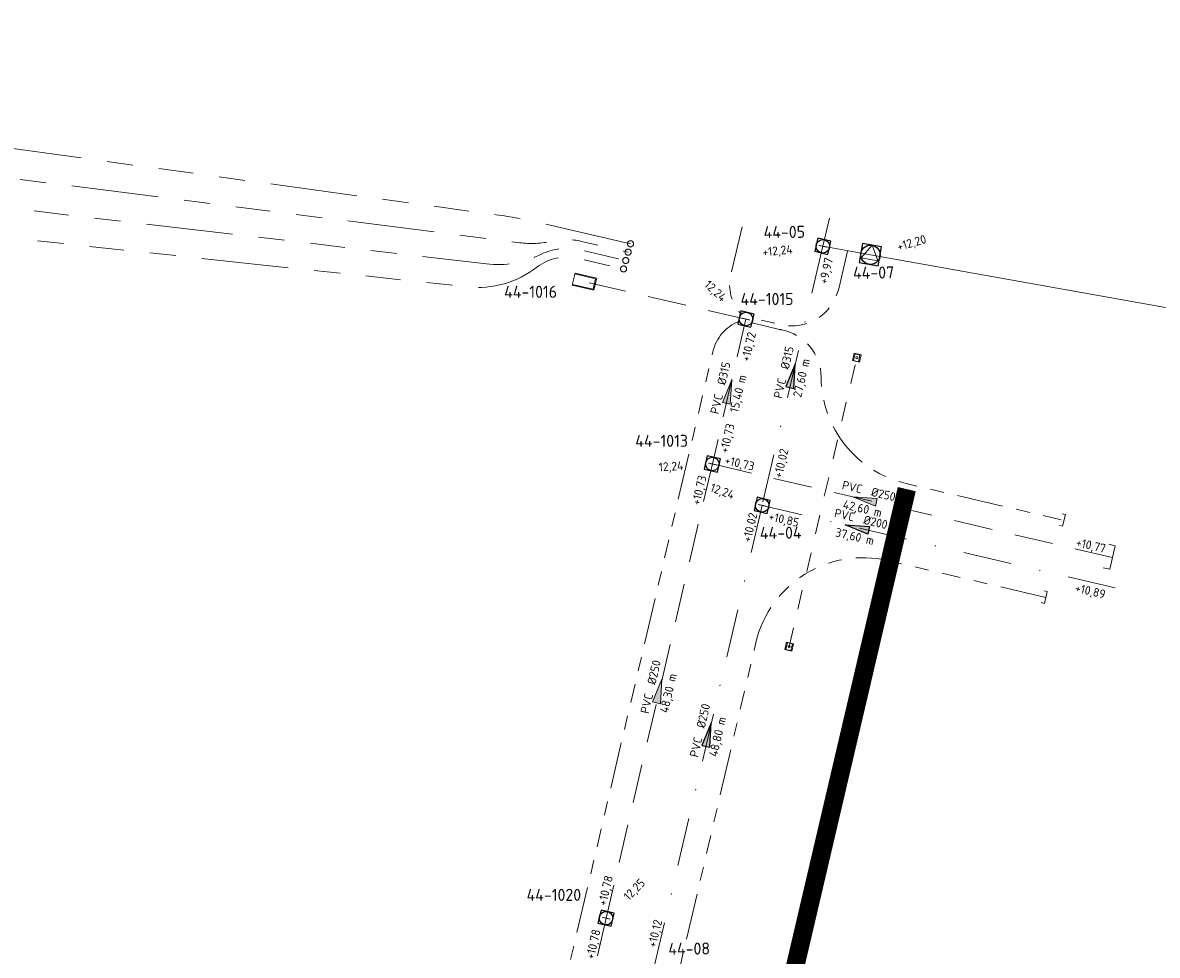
# Model space of a CAD drawing. Header units: metres. Extents: x 232906 to 233341, y 552983 to 553279.
# Tile 4 of 5: x 233018 to 233136, y 553183 to 553279. Entities that reach past the tile are written whole.
import ezdxf
from ezdxf.enums import TextEntityAlignment as Align
from ezdxf.lldxf.tags import DXFTag

# ---------------------------------------------------------------- set-up
doc = ezdxf.new("R2010")
doc.units = ezdxf.units.M
for name, pattern in [('NLCS-HIDDEN', [4, 2, -2]), ('RI-DRAINAGE', [19.200000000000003, 6, -1.8, 1.8, -1.8, 2.4, -1.8, 1.8, -1.8]), ('RI-HWA_PVC', [6.4, 4, -2.4]), ('RI-VWA_PVC', [11, 5, -3, 0, -3])]:
    doc.linetypes.add(name, pattern=pattern)
for name, color, linetype, lineweight in [('B-WE-KL-TRACE-A', 253, 'NLCS-HIDDEN', 35), ('B-WE-KL-TRACE-G', 251, 'Continuous', 18), ('B-WE-RI-DRAINAGE_DRAIN_PP_125-G', 94, 'RI-DRAINAGE', 9), ('B-WE-WH-DUIKER_PVC-GN', 150, 'NLCS-HIDDEN', 9), ('N-WE-RI-DRAINAGE_DRAIN_PP_125-G', 96, 'RI-DRAINAGE', 9)]:
    doc.layers.add(name, color=color, linetype=linetype, lineweight=lineweight)
for name, color, linetype, lineweight, true_color in [('B-WE-RI-DRAINAGE_DRAIN_PP_80-G', 3, 'RI-DRAINAGE', 9, 0x00ff00), ('B-WE-RI-DRAINAGE_HULPSTUK-G', 3, 'Continuous', 9, 0x00ff00), ('B-WE-RI-HWA_HULPSTUK-S', 7, 'Continuous', 9, 0x50b9f7), ('B-WE-RI-HWA_PUTDEKSELHOOGTE-S', 7, 'Continuous', 9, 0x50b9f7), ('B-WE-RI-HWA_PUTNUMMER-S', 7, 'Continuous', 9, 0x50b9f7), ('B-WE-RI-HWA_STROOMRICHTING-S', 7, 'Continuous', 9, 0x50b9f7), ('B-WE-RI-HWA_TRANSPORTLEIDING_PVC_250-G', 7, 'RI-HWA_PVC', 18, 0x50b9f7), ('B-WE-RI-HWA_TRANSPORTLEIDING_PVC_400-G', 7, 'RI-HWA_PVC', 9, 0x50b9f7), ('B-WE-RI-HWA_UITSTROOMBAK-S', 7, 'Continuous', 9, 0x50b9f7), ('B-WE-RI-PERSLEIDING_90-G', 6, 'RI-PERS', 9, 0xff00ff), ('B-WE-RI-VWA_PUTDEKSELHOOGTE-S', 7, 'Continuous', 9, 0xff794d), ('B-WE-RI-VWA_PUTNUMMER-S', 7, 'Continuous', 9, 0xff794d), ('B-WE-RI-VWA_RIOOLPUT_INSPECTIEPUT-S', 7, 'Continuous', 9, 0xff794d), ('B-WE-RI-VWA_RIOOLPUT_POMPPUT-S', 7, 'Continuous', 9, 0xff794d), ('B-WE-RI-VWA_TRANSPORTLEIDING_315-G', 7, 'RI-VWA_PVC', 9, 0xff794d), ('B-WE-RI-VWA_TRANSPORTLEIDING_400-G', 7, 'RI-VWA_PVC', 9, 0xff794d), ('N-WE-RI-HWA_RIOOLPUT_INSPECTIEPU-S', 7, 'Continuous', 9, 0x50b9f7), ('N-WE-RI-HWA_UITSTROOMBAK-S', 7, 'Continuous', 9, 0x50b9f7), ('N-WE-RI-VWA_STROOMRICHTING-S', 7, 'Continuous', 25, 0xff794d)]:
    doc.layers.add(name, color=color, linetype=linetype, lineweight=lineweight, true_color=true_color)
doc.styles.add('NLCS-ISO', font='NLCS-ISO.ttf')
doc.styles.get("Standard").update_dxf_attribs({"font": 'arial.ttf'})
tags = doc.linetypes.add('RI-PERS', pattern='A,7,-2,["P",Standard,S=1.8,R=0,X=-0.5,Y=-0.9],-2,7,-2,[102,NLCS.SHX,S=1,R=180,X=0,Y=0],-2', length=22).pattern_tags.tags
tags[6] = DXFTag(74, 10)

# ---------------------------------------------------------------- blocks, each defined once
blk = doc.blocks.new('SRI-PUTNUMMER-SO')
at = {"ltscale": 0.1, "style": 'NLCS-ISO'}
blk.add_attdef('PUTNR', text='', height=1.75, dxfattribs=at).set_placement((-0.002033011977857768, 3.516275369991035), align=Align.MIDDLE_CENTER)
blk = doc.blocks.new('SRI-UITSTROOMBAK-SO')
at = {"color": 7}
for p, q in [((-3.249999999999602, -2.273736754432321e-13), (-3.249999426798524, 11.55924730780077)), ((-3.249999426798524, 11.55924730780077), (3.249999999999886, 11.55924730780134)), ((-2.749999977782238, 0.5000000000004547), (-2.749999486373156, 11.55924730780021)), ((2.750000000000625, 0.5000000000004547), (2.750000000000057, 11.55924730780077)), ((3.250000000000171, 3.410605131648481e-13), (3.250000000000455, 11.55924730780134)), ((-3.250000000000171, -2.273736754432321e-13), (3.250000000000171, 3.410605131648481e-13)), ((-2.749999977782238, 0.5000000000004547), (2.750000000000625, 0.5000000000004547))]:
    blk.add_line(p, q, dxfattribs=at)
at = {"flags": 128}
blk.add_lwpolyline([(-3.249999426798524, 11.55924730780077), (3.250000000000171, 11.55924730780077), (3.250000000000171, 3.410605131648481e-13), (-3.249999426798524, 3.410605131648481e-13)], close=True, dxfattribs=at)
blk = doc.blocks.new('B-SRI-PUT_POMPPUT-SO')
at = {"lineweight": -3, "flags": 128}
blk.add_lwpolyline([(-1.999999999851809, -2.00000000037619), (2.000000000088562, -2.000000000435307), (2.000000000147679, 1.99999999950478), (-2.00000000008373, 1.999999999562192)], close=True, dxfattribs=at)
at = {"ltscale": 0.1, "flags": 128}
blk.add_lwpolyline([(-1.743037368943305, -0.9807245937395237), (3.183231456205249e-11, 1.999999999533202), (1.743037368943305, -0.9807245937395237)], close=True, dxfattribs=at)
at = {"lineweight": -3}
blk.add_circle((0, 0), 1.999999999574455, dxfattribs=at)
blk = doc.blocks.new('SRI-HULP_EINDKAP-SO')
for p, q in [((0, -6.25), (0, 6.25)), ((0, 6.25), (3.464025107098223, 6.25)), ((0, -6.25), (3.464025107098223, -6.25))]:
    blk.add_line(p, q)
blk = doc.blocks.new('SRI-PUTDEKSELHOOGTE-SO')
at = {"ltscale": 0.1, "style": 'NLCS-ISO'}
blk.add_attdef('PUTHGT', text='', height=1.8, rotation=30.00000000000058, dxfattribs=at).set_placement((5.01661480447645, 2.929534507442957), align=Align.MIDDLE_LEFT)
blk = doc.blocks.new('*U7')
at = {"ltscale": 0.1}
blk.add_hatch(color=256, dxfattribs=at).paths.add_polyline_path([(2.500000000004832, 3.0616169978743e-16), (-2.500000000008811, 0.8333333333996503), (-2.500000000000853, -0.8333333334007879)])
at = {"ltscale": 0.1, "flags": 128}
blk.add_lwpolyline([(2.500000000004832, 3.0616169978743e-16), (-2.500000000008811, 0.8333333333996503), (-2.500000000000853, -0.8333333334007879)], close=True, dxfattribs=at)
at = {"ltscale": 0.1, "style": 'NLCS-ISO'}
for tag, p in [('BOBL', (-39.63349104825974, 1.13686837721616e-13)), ('MAT', (-1, 0.5000000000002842))]:
    blk.add_attdef(tag, text='', height=1.8, dxfattribs=at).set_placement(p, align=Align.BOTTOM_RIGHT)
for tag, p in [('DIA', (1, 0.5000000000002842)), ('BOBR', (39.29666758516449, 0))]:
    blk.add_attdef(tag, text='', height=1.8, dxfattribs=at).set_placement(p, align=Align.BOTTOM_LEFT)
blk.add_attdef('JVA', text='', height=1.8, dxfattribs=at).set_placement((0, -0.9999999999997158), align=Align.TOP_CENTER)
blk = doc.blocks.new('*U10')
at = {"ltscale": 0.1}
blk.add_hatch(color=256, dxfattribs=at).paths.add_polyline_path([(2.500000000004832, 3.0616169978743e-16), (-2.500000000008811, 0.8333333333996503), (-2.500000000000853, -0.8333333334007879)])
at = {"ltscale": 0.1, "flags": 128}
blk.add_lwpolyline([(2.500000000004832, 3.0616169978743e-16), (-2.500000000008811, 0.8333333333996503), (-2.500000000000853, -0.8333333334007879)], close=True, dxfattribs=at)
at = {"ltscale": 0.1, "style": 'NLCS-ISO'}
for tag, p in [('BOBL', (-37.8889333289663, 1.13686837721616e-13)), ('MAT', (-1, 0.5000000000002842))]:
    blk.add_attdef(tag, text='', height=1.8, dxfattribs=at).set_placement(p, align=Align.BOTTOM_RIGHT)
for tag, p in [('DIA', (1, 0.5000000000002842)), ('BOBR', (39.29666758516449, 0))]:
    blk.add_attdef(tag, text='', height=1.8, dxfattribs=at).set_placement(p, align=Align.BOTTOM_LEFT)
blk.add_attdef('JVA', text='', height=1.8, dxfattribs=at).set_placement((0, -0.9999999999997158), align=Align.TOP_CENTER)
blk = doc.blocks.new('*U8')
at = {"ltscale": 0.1}
blk.add_hatch(color=256, dxfattribs=at).paths.add_polyline_path([(2.500000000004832, 3.0616169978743e-16), (-2.500000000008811, 0.8333333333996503), (-2.500000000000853, -0.8333333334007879)])
at = {"ltscale": 0.1, "flags": 128}
blk.add_lwpolyline([(2.500000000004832, 3.0616169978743e-16), (-2.500000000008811, 0.8333333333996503), (-2.500000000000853, -0.8333333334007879)], close=True, dxfattribs=at)
at = {"ltscale": 0.1, "style": 'NLCS-ISO'}
for tag, p in [('MAT', (-1, 0.5000000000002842)), ('BOBL', (-6.433489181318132, -3.239999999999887))]:
    blk.add_attdef(tag, text='', height=1.8, dxfattribs=at).set_placement(p, align=Align.BOTTOM_RIGHT)
for tag, p in [('DIA', (1, 0.5000000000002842)), ('BOBR', (6.868221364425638, -3.24))]:
    blk.add_attdef(tag, text='', height=1.8, dxfattribs=at).set_placement(p, align=Align.BOTTOM_LEFT)
blk.add_attdef('JVA', text='', height=1.8, dxfattribs=at).set_placement((0, -0.9999999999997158), align=Align.TOP_CENTER)
blk = doc.blocks.new('*U12')
at = {"ltscale": 0.1}
blk.add_hatch(color=256, dxfattribs=at).paths.add_polyline_path([(-2.500000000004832, 3.0616169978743e-16), (2.500000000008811, 0.8333333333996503), (2.500000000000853, -0.8333333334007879)])
at = {"ltscale": 0.1, "flags": 128}
blk.add_lwpolyline([(-2.500000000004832, 3.0616169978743e-16), (2.500000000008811, 0.8333333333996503), (2.500000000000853, -0.8333333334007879)], close=True, dxfattribs=at)
at = {"ltscale": 0.1, "style": 'NLCS-ISO'}
for tag, p in [('BOBL', (-23.81828168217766, 1.13686837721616e-13)), ('MAT', (-1, 0.5000000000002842))]:
    blk.add_attdef(tag, text='', height=1.8, dxfattribs=at).set_placement(p, align=Align.BOTTOM_RIGHT)
for tag, p in [('DIA', (1, 0.5000000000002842)), ('BOBR', (44.69941675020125, -2.220446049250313e-16))]:
    blk.add_attdef(tag, text='', height=1.8, dxfattribs=at).set_placement(p, align=Align.BOTTOM_LEFT)
blk.add_attdef('JVA', text='', height=1.8, dxfattribs=at).set_placement((0, -0.9999999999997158), align=Align.TOP_CENTER)
blk = doc.blocks.new('Eidbuis Taludbescherming')
for points in [[(-0.1900000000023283, -0.3800000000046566), (0.1900000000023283, -0.3800000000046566), (0.1900000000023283, 0), (-0.1900000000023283, 0)], [(-0.1300000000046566, -0.3599999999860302), (0.1300000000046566, -0.3599999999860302), (0.1300000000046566, 0), (-0.1300000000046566, 0)]]:
    blk.add_lwpolyline(points, close=True)
blk.add_circle((0, -0.190000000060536), 0.055)
blk = doc.blocks.new('Drainagedoorspuitput')
blk.add_circle((0, 0), 0.315)
blk = doc.blocks.new('SRI-PUT_INSPECTIE-SO')
at = {"lineweight": -3, "flags": 128}
blk.add_lwpolyline([(-1.999999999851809, -2.000000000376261), (2.000000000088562, -2.000000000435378), (2.000000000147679, 1.999999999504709), (-2.00000000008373, 1.999999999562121)], close=True, dxfattribs=at)
at = {"lineweight": -3, "ltscale": 1.5}
blk.add_circle((0, -7.105427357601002e-14), 1.999999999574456, dxfattribs=at)
at = {"ltscale": 0.1, "style": 'NLCS-ISO'}
blk.add_text('I', height=2.5, dxfattribs=at).set_placement((-0.002795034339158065, -0.007140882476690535), align=Align.MIDDLE_CENTER)
blk = doc.blocks.new('*U26')
at = {"ltscale": 0.1}
blk.add_hatch(color=256, dxfattribs=at).paths.add_polyline_path([(2.500000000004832, 3.0616169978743e-16), (-2.500000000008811, 0.8333333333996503), (-2.500000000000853, -0.8333333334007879)])
at = {"ltscale": 0.1, "flags": 128}
blk.add_lwpolyline([(2.500000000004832, 3.0616169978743e-16), (-2.500000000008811, 0.8333333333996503), (-2.500000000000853, -0.8333333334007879)], close=True, dxfattribs=at)
at = {"ltscale": 0.1, "style": 'NLCS-ISO'}
for tag, p in [('BOBL', (-39.73190307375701, 1.13686837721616e-13)), ('MAT', (-1, 0.5000000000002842))]:
    blk.add_attdef(tag, text='', height=1.8, dxfattribs=at).set_placement(p, align=Align.BOTTOM_RIGHT)
for tag, p in [('DIA', (1, 0.5000000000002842)), ('BOBR', (40.67549238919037, 0))]:
    blk.add_attdef(tag, text='', height=1.8, dxfattribs=at).set_placement(p, align=Align.BOTTOM_LEFT)
blk.add_attdef('JVA', text='', height=1.8, dxfattribs=at).set_placement((0, -0.9999999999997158), align=Align.TOP_CENTER)
blk = doc.blocks.new('*U28')
at = {"ltscale": 0.1}
blk.add_hatch(color=256, dxfattribs=at).paths.add_polyline_path([(-2.500000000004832, 3.0616169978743e-16), (2.500000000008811, 0.8333333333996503), (2.500000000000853, -0.8333333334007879)])
at = {"ltscale": 0.1, "flags": 128}
blk.add_lwpolyline([(-2.500000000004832, 3.0616169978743e-16), (2.500000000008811, 0.8333333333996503), (2.500000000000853, -0.8333333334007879)], close=True, dxfattribs=at)
at = {"ltscale": 0.1, "style": 'NLCS-ISO'}
for tag, p in [('MAT', (-1, 0.5000000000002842)), ('BOBL', (-11.94047471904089, -3.239999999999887))]:
    blk.add_attdef(tag, text='', height=1.8, dxfattribs=at).set_placement(p, align=Align.BOTTOM_RIGHT)
for tag, p in [('DIA', (1, 0.5000000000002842)), ('BOBR', (46.88212579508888, -3.24))]:
    blk.add_attdef(tag, text='', height=1.8, dxfattribs=at).set_placement(p, align=Align.BOTTOM_LEFT)
blk.add_attdef('JVA', text='', height=1.8, dxfattribs=at).set_placement((0, -0.9999999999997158), align=Align.TOP_CENTER)
blk = doc.blocks.new('*U25')
at = {"ltscale": 0.1}
blk.add_hatch(color=256, dxfattribs=at).paths.add_polyline_path([(2.500000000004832, 3.0616169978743e-16), (-2.500000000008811, 0.8333333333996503), (-2.500000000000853, -0.8333333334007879)])
at = {"ltscale": 0.1, "flags": 128}
blk.add_lwpolyline([(2.500000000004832, 3.0616169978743e-16), (-2.500000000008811, 0.8333333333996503), (-2.500000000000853, -0.8333333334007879)], close=True, dxfattribs=at)
at = {"ltscale": 0.1, "style": 'NLCS-ISO'}
for tag, p in [('MAT', (-1, 0.5000000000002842)), ('BOBL', (-15.11330353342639, -3.239999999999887))]:
    blk.add_attdef(tag, text='', height=1.8, dxfattribs=at).set_placement(p, align=Align.BOTTOM_RIGHT)
for tag, p in [('DIA', (1, 0.5000000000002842)), ('BOBR', (20.02220277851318, -3.24))]:
    blk.add_attdef(tag, text='', height=1.8, dxfattribs=at).set_placement(p, align=Align.BOTTOM_LEFT)
blk.add_attdef('JVA', text='', height=1.8, dxfattribs=at).set_placement((0, -0.9999999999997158), align=Align.TOP_CENTER)

msp = doc.modelspace()

# ---------------------------------------------------------------- linework, layer by layer
at = {"layer": 'B-WE-KL-TRACE-A', "const_width": 1.8, "flags": 128}
msp.add_lwpolyline([(233109.7365843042, 553230.8689154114), (233090.7778569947, 553149.8154586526, 0.03277151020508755), (233084.7226413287, 553113.2825209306, 0.0243133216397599), (233084.0760233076, 553100.3911175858, 0.0323406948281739), (233085.0368552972, 553085.19846027, 0.007641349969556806), (233085.5503166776, 553081.6348641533, -0.1353346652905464), (233084.0827440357, 553068.426088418, 0.1999102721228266), (233084.3697631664, 553049.2054258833, 0.02834881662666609), (233090.8942787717, 553036.2402949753, 0.003818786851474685), (233091.8843994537, 553034.5525693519, 0.3860150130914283), (233108.7229665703, 553029.4207928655, -0.1049647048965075), (233215.7945143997, 553054.6943285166, -5.245949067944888e-05), (233262.4470090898, 553055.7456870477), (233284.5437391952, 553057.524609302)], format="xyb", dxfattribs=at)
at = {"layer": 'B-WE-KL-TRACE-G', "ltscale": 0.5, "flags": 128}
msp.add_lwpolyline([(233013.9397201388, 553129.7215326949, 0.289038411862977), (233024.9442834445, 553120.9019905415), (233045.7158905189, 553118.5472722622), (233046.8107394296, 553128.1953329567), (233045.8297492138, 553128.306654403), (233046.0327081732, 553130.0951754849), (233047.013698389, 553129.9838540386), (233049.0803254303, 553148.1954473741), (233020.6926524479, 553153.0386326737), (233020.9449204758, 553154.5172674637), (233049.2497233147, 553149.6882205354), (233051.0382443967, 553149.485261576), (233047.5044349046, 553118.3445186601), (233083.912108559, 553114.2172590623, -0.03202143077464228), (233089.9015106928, 553150.0204395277), (233108.8602091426, 553231.0737779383), (233110.6129306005, 553230.6639345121), (233091.6542032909, 553149.6104777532, 0.03277150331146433), (233085.6182581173, 553113.193804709, 0.02431332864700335), (233084.9760222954, 553100.3897677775, 0.03234068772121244), (233085.9295134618, 553085.3131834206, 0.007641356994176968)], format="xyb", dxfattribs=at)
at = {"layer": 'B-WE-RI-DRAINAGE_DRAIN_PP_125-G', "ltscale": 1.5, "flags": 128}
for points in [[(233081.1343713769, 553256.3269357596), (233071.7184079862, 553258.5067781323, 0.02284388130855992), (233067.2272839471, 553259.3324613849), (232922.5196578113, 553279.1552296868, 0.3793202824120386), (232913.6960982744, 553273.26054199), (232907.3985269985, 553249.2711560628, 0.1688048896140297), (232907.9083496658, 553242.7258596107, 0.008897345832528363), (232908.0093330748, 553242.3846225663, -0.1416718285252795), (232908.1429015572, 553236.8308567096), (232907.7961536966, 553235.5099874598)], [(232909.7385097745, 553234.9477347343), (232910.962911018, 553239.6118556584, 0.1051830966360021), (232911.1589463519, 553243.7685210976, -0.1051830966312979), (232911.3549816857, 553247.9251865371), (232916.072474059, 553265.8955659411, -0.381504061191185), (232929.3984877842, 553274.7248238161), (232956.3824855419, 553270.8184242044, 0.004403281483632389), (232958.1277477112, 553270.5814395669), (233069.6263145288, 553256.4401863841, 0.08613911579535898), (233073.0429308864, 553256.5964296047, -0.1117238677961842), (233076.0443185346, 553256.5815055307), (233080.886170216, 553255.4605927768)], [(232911.6729646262, 553234.4399115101), (232913.6734191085, 553242.0602579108, -0.05308607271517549), (232914.4248869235, 553244.0399040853, 0.0530860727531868), (232915.1763547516, 553246.0195502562), (232918.617837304, 553259.1292158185, -0.3815040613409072), (232935.2753544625, 553270.1657881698), (232955.1789173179, 553267.2844037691, 0.006788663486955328), (232957.8712778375, 553266.931887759), (233066.2224395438, 553254.2390111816, 0.1463432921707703), (233071.8668877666, 553255.2312328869, -0.1747803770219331), (233075.8413325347, 553255.7046950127), (233080.6379690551, 553254.5942497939)], [(232913.5995562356, 553233.9030271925), (232914.4625345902, 553237.1903771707, -0.1300584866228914), (232916.9839708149, 553241.641648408, 0.1300584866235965), (232919.5054070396, 553246.0929196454), (232921.2855853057, 553252.8741661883, -0.4675895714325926), (232948.3026537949, 553265.5703302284, 0.08239637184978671), (232955.8725322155, 553263.4667970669), (233064.2542200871, 553251.8669008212, 0.1939380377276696), (233071.4465724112, 553253.9078476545, -0.2254878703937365), (233075.6383465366, 553254.8278844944), (233080.3897678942, 553253.727906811)]]:
    msp.add_lwpolyline(points, format="xyb", dxfattribs=at)
at = {"layer": 'B-WE-RI-DRAINAGE_DRAIN_PP_80-G', "ltscale": 0.8, "flags": 128}
for points in [[(233092.6908532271, 553258.1009064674), (233091.5180291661, 553253.0867803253, 0.2449432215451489), (233092.5497241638, 553249.0573367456, 0.2449432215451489)], [(233103.6024780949, 553255.5756079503), (233102.6908290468, 553251.6780725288, -0.4142135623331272), (233096.6834557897, 553247.9482646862), (233093.8314270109, 553248.6153655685)], [(233067.7665310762, 553140.0727480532), (233067.1033471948, 553142.2022538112, -0.1270541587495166), (233066.8576147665, 553147.1976429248, -0.006542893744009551), (233068.5770840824, 553155.008307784), (233089.6604776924, 553245.1452674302, -0.2449999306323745), (233092.3732574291, 553248.2994298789)], [(233093.7175487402, 553248.1285065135), (233096.5695775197, 553247.4614056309, -0.01141674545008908), (233096.7906372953, 553247.4043458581, -0.3593630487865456), (233100.8751756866, 553242.5224554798, 0.3465245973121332), (233109.678493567, 553231.4986981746), (233126.0214581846, 553227.6760137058)], [(233124.1538545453, 553219.6915252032), (233107.8108899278, 553223.5142096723, 0.4142135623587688), (233094.1140866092, 553215.0102807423), (233079.4827269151, 553152.4574345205, 0.005551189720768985), (233078.064666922, 553146.0762198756, -0.3333421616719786), (233070.8453486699, 553139.7480803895), (233068.7059781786, 553139.5847574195)]]:
    msp.add_lwpolyline(points, format="xyb", dxfattribs=at)
at = {"layer": 'B-WE-RI-HWA_TRANSPORTLEIDING_PVC_250-G'}
msp.add_line((233131.0463871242, 553223.8304855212), (233089.6119643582, 553233.5221619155), dxfattribs=at)
at = {"layer": 'B-WE-RI-HWA_TRANSPORTLEIDING_PVC_400-G'}
msp.add_line((233093.0869889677, 553248.5327447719), (233076.8619548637, 553252.2889208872), dxfattribs=at)
at = {"layer": 'B-WE-RI-HWA_TRANSPORTLEIDING_PVC_400-G', "transparency": 33554687}
for p, q in [((233093.0869889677, 553248.5327447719), (233089.6119643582, 553233.5221619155)), ((233089.6119643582, 553233.5221619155), (233078.6096150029, 553186.48324383)), ((233078.6091588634, 553186.4823232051), (233067.986990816, 553139.3558819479))]:
    msp.add_line(p, q, dxfattribs=at)
at = {"layer": 'B-WE-RI-PERSLEIDING_90-G', "flags": 128}
msp.add_lwpolyline([(233105.9800269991, 553255.1903568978), (233340.4795299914, 553213.2942712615), (233341.0614419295, 553213.6982199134)], dxfattribs=at)
at = {"layer": 'B-WE-RI-VWA_TRANSPORTLEIDING_315-G'}
for p, q in [((233101.0482849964, 553256.0714704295), (233101.7355335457, 553258.9933591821)), ((233101.0482849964, 553256.0714704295), (233094.7710033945, 553229.2344683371)), ((233094.7710033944, 553229.2344683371), (233083.6633443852, 553181.7463537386)), ((233131.3368802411, 553220.6817646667), (233094.7747909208, 553229.2307721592))]:
    msp.add_line(p, q, dxfattribs=at)
at = {"layer": 'B-WE-RI-VWA_TRANSPORTLEIDING_400-G'}
msp.add_line((233105.9800269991, 553255.1903568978), (233101.0482849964, 553256.0714704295), dxfattribs=at)
at = {"layer": 'B-WE-WH-DUIKER_PVC-GN'}
msp.add_line((233097.5599538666, 553214.5945006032), (233104.5634675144, 553244.536332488), dxfattribs=at)

# ---------------------------------------------------------------- block references
at = {"layer": 'B-WE-RI-DRAINAGE_HULPSTUK-G', "xscale": 0.1, "yscale": 0.1, "zscale": 0.5, "rotation": 166.8349741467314}
for p in [(233126.0214581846, 553227.6760137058), (233124.1538545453, 553219.6915252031)]:
    msp.add_blockref('SRI-HULP_EINDKAP-SO', p, dxfattribs=at)
at = {"layer": 'B-WE-RI-HWA_HULPSTUK-S', "xscale": 0.2, "yscale": 0.2, "rotation": 166.8349741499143}
msp.add_blockref('SRI-HULP_EINDKAP-SO', (233131.0463871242, 553223.8304855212), dxfattribs=at)
at = {"layer": 'B-WE-RI-HWA_PUTDEKSELHOOGTE-S'}
ref = msp.add_blockref('SRI-PUTDEKSELHOOGTE-SO', (233093.0869889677, 553248.5327447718), dxfattribs=dict(at, xscale=-0.4999999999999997, yscale=0.4999999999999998, rotation=347.3770785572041))
ref.add_attrib('PUTHGT', '12,24', dxfattribs={"layer": '0', "ltscale": 0.1, "height": 0.899999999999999, "rotation": 317.3770785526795, "style": 'NLCS-ISO'}).set_placement((233089.0057910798, 553252.3081446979), align=Align.MIDDLE_LEFT)
ref = msp.add_blockref('SRI-PUTDEKSELHOOGTE-SO', (233089.6119643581, 553233.5221619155), dxfattribs=dict(at, xscale=-0.5, yscale=0.5, rotation=33.46832278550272))
ref.add_attrib('PUTHGT', '12,24', dxfattribs={"layer": '0', "ltscale": 0.1, "height": 0.8999999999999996, "rotation": 3.468322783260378, "style": 'NLCS-ISO'}).set_placement((233084.0616363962, 553233.2001676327), align=Align.MIDDLE_LEFT)
at = {"layer": 'B-WE-RI-HWA_PUTDEKSELHOOGTE-S', "xscale": 0.5, "yscale": 0.5, "rotation": 15.32398779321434}
msp.add_blockref('SRI-PUTDEKSELHOOGTE-SO', (233078.6069594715, 553186.479669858), dxfattribs=at).add_auto_attribs({'PUTHGT': '12,25'})
at = {"layer": 'B-WE-RI-HWA_PUTNUMMER-S', "transparency": 33554687}
ref = msp.add_blockref('SRI-PUTNUMMER-SO', (233072.5913357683, 553246.0644008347), dxfattribs=dict(at, xscale=0.5, yscale=0.5, zscale=0.5))
ref.add_attrib('PUTNR', '44-1016', dxfattribs={"layer": '0', "ltscale": 0.1, "height": 1.25, "style": 'NLCS-ISO'}).set_placement((233070.7955460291, 553251.3547517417), align=Align.MIDDLE_CENTER)
ref = msp.add_blockref('SRI-PUTNUMMER-SO', (233088.7627006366, 553241.5629426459), dxfattribs=dict(at, xscale=0.5, yscale=0.5, zscale=0.5))
ref.add_attrib('PUTNR', '44-1015', dxfattribs={"layer": '0', "ltscale": 0.1, "height": 1.25, "style": 'NLCS-ISO'}).set_placement((233095.277889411, 553250.611096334), align=Align.MIDDLE_CENTER)
ref = msp.add_blockref('SRI-PUTNUMMER-SO', (233086.1552866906, 553230.6283866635), dxfattribs=dict(at, xscale=0.5, yscale=0.5, zscale=0.5))
ref.add_attrib('PUTNR', '44-1013', dxfattribs={"layer": '0', "ltscale": 0.1, "height": 1.25, "style": 'NLCS-ISO'}).set_placement((233084.3594969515, 553235.9187375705), align=Align.MIDDLE_CENTER)
ref = msp.add_blockref('SRI-PUTNUMMER-SO', (233074.9958752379, 553183.600018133), dxfattribs=dict(at, xscale=0.5, yscale=0.5, zscale=0.5))
ref.add_attrib('PUTNR', '44-1020', dxfattribs={"layer": '0', "ltscale": 0.1, "height": 1.25, "style": 'NLCS-ISO'}).set_placement((233073.2000854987, 553188.89036904), align=Align.MIDDLE_CENTER)
at = {"layer": 'B-WE-RI-HWA_STROOMRICHTING-S'}
for name, p, xscale, yscale, zscale, rotation, values in [('*U8', (233091.3494766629, 553241.0274533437), 0.5, 0.5, 0.5, 76.83525224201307, {'MAT': 'PVC', 'DIA': '%%c315', 'JVA': '15,40 m', 'BOBL': '+10,73', 'BOBR': '+10,72'}), ('*U12', (233105.3781779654, 553229.834381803), 0.4999999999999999, 0.4999999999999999, 0.4999999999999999, 346.834974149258, {'MAT': 'PVC', 'DIA': '%%c250', 'JVA': '42,60 m', 'BOBL': '+10,73', 'BOBR': '+10,77'}), ('*U7', (233084.1107896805, 553210.0027028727), 0.5, 0.5, 0.5, 76.83525224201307, {'MAT': 'PVC', 'DIA': '%%c250', 'JVA': '48,30 m', 'BOBL': '+10,78', 'BOBR': '+10,73'}), ('*U10', (233073.2980748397, 553162.9191025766), 0.4999999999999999, 0.4999999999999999, 0.4999999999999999, 77.29795690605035, {'MAT': 'PVC', 'DIA': '%%c250', 'JVA': '48,30 m', 'BOBL': '+11,00', 'BOBR': '+10,78'})]:
    msp.add_blockref(name, p, dxfattribs=dict(at, xscale=xscale, yscale=yscale, zscale=zscale, rotation=rotation)).add_auto_attribs(values)
at = {"layer": 'B-WE-RI-HWA_UITSTROOMBAK-S', "xscale": 0.2, "yscale": 0.2, "rotation": 76.96536605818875}
msp.add_blockref('SRI-UITSTROOMBAK-SO', (233077.4943872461, 553252.1425095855), dxfattribs=at)
at = {"layer": 'B-WE-RI-VWA_PUTDEKSELHOOGTE-S', "xscale": 0.4999999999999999, "yscale": 0.4999999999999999, "zscale": 0.4999999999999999, "rotation": 346.0684174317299}
msp.add_blockref('SRI-PUTDEKSELHOOGTE-SO', (233105.9800269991, 553255.1903568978), dxfattribs=at).add_auto_attribs({'PUTHGT': '+12,20'})
at = {"layer": 'B-WE-RI-VWA_PUTDEKSELHOOGTE-S'}
ref = msp.add_blockref('SRI-PUTDEKSELHOOGTE-SO', (233101.0504592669, 553256.0726275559), dxfattribs=dict(at, xscale=-0.5, yscale=0.5, zscale=0.5, rotation=35.68254862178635))
ref.add_attrib('PUTHGT', '+12,24', dxfattribs={"layer": '0', "ltscale": 0.1, "height": 0.8999999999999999, "rotation": 5.682548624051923, "style": 'NLCS-ISO'}).set_placement((233094.800254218, 553255.4651397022), align=Align.MIDDLE_LEFT)
ref = msp.add_blockref('SRI-PUTDEKSELHOOGTE-SO', (233094.7747909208, 553229.2307721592), dxfattribs=dict(at, xscale=-0.5, yscale=0.5, zscale=0.5, rotation=10.50794962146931))
ref.add_attrib('PUTHGT', '12,24', dxfattribs={"layer": '0', "ltscale": 0.1, "height": 0.8999999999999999, "rotation": 340.5079496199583, "style": 'NLCS-ISO'}).set_placement((233089.4537383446, 553231.1294705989), align=Align.MIDDLE_LEFT)
at = {"layer": 'B-WE-RI-VWA_PUTNUMMER-S', "transparency": 33554687}
ref = msp.add_blockref('SRI-PUTNUMMER-SO', (233101.496828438, 553257.2192093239), dxfattribs=dict(at, xscale=0.5, yscale=0.5, zscale=0.5, rotation=0.5622931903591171))
ref.add_attrib('PUTNR', '44-05', dxfattribs={"layer": '0', "ltscale": 0.1, "height": 1.25, "rotation": 0.562293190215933, "style": 'NLCS-ISO'}).set_placement((233097.063367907, 553257.5493567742), align=Align.MIDDLE_CENTER)
ref = msp.add_blockref('SRI-PUTNUMMER-SO', (233110.737983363, 553253.0136691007), dxfattribs=dict(at, xscale=0.5, yscale=0.5, zscale=0.5, rotation=0.5622931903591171))
ref.add_attrib('PUTNR', '44-07', dxfattribs={"layer": '0', "ltscale": 0.1, "height": 1.25, "rotation": 0.562293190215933, "style": 'NLCS-ISO'}).set_placement((233106.304522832, 553253.343816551), align=Align.MIDDLE_CENTER)
ref = msp.add_blockref('SRI-PUTNUMMER-SO', (233101.1244728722, 553226.0613229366), dxfattribs=dict(at, xscale=0.5, yscale=0.5, zscale=0.5, rotation=0.5622931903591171))
ref.add_attrib('PUTNR', '44-04', dxfattribs={"layer": '0', "ltscale": 0.1, "height": 1.25, "rotation": 0.562293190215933, "style": 'NLCS-ISO'}).set_placement((233096.6910123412, 553226.3914703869), align=Align.MIDDLE_CENTER)
ref = msp.add_blockref('SRI-PUTNUMMER-SO', (233086.9811698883, 553183.0737622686), dxfattribs=dict(at, xscale=0.5, yscale=0.5, zscale=0.5, rotation=0.5622931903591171))
ref.add_attrib('PUTNR', '44-08', dxfattribs={"layer": '0', "ltscale": 0.1, "height": 1.25, "rotation": 0.562293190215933, "style": 'NLCS-ISO'}).set_placement((233087.2128149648, 553183.3160650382), align=Align.MIDDLE_CENTER)
at = {"layer": 'B-WE-RI-VWA_RIOOLPUT_INSPECTIEPUT-S', "xscale": 0.35, "yscale": 0.35, "rotation": 76.70986816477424}
for p in [(233101.0482849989, 553256.0714704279), (233094.7710033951, 553229.2344683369)]:
    msp.add_blockref('SRI-PUT_INSPECTIE-SO', p, dxfattribs=at)
at = {"layer": 'B-WE-RI-VWA_RIOOLPUT_POMPPUT-S', "xscale": 0.4999999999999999, "yscale": 0.4999999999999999, "zscale": 0.4999999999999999, "rotation": 349.8703147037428}
msp.add_blockref('B-SRI-PUT_POMPPUT-SO', (233105.9800269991, 553255.1903568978), dxfattribs=at)
at = {"layer": 'N-WE-RI-DRAINAGE_DRAIN_PP_125-G'}
for p in [(233081.1343713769, 553256.3269357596), (233080.886170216, 553255.4605927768), (233080.4175784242, 553253.721468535), (233080.6379690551, 553254.5942497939)]:
    msp.add_blockref('Drainagedoorspuitput', p, dxfattribs=at)
at = {"layer": 'N-WE-RI-HWA_RIOOLPUT_INSPECTIEPU-S', "xscale": 0.35, "yscale": 0.35, "rotation": 76.70986816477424}
for p in [(233093.0869889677, 553248.5327447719), (233089.6094835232, 553233.5189680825), (233078.6071341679, 553186.480049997)]:
    msp.add_blockref('SRI-PUT_INSPECTIE-SO', p, dxfattribs=at)
at = {"layer": 'N-WE-RI-HWA_UITSTROOMBAK-S', "xscale": 2, "yscale": 2, "zscale": 2}
for p, rotation in [((233104.4769200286, 553244.166319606), 166.8349741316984), ((233097.6465013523, 553214.9645134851), 346.8349741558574)]:
    msp.add_blockref('Eidbuis Taludbescherming', p, dxfattribs=dict(at, rotation=rotation))
at = {"layer": 'N-WE-RI-VWA_STROOMRICHTING-S', "xscale": 0.4999999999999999, "yscale": 0.4999999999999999, "zscale": 0.4999999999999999}
for name, p, rotation, values in [('*U25', (233097.9096441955, 553242.6529693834), 76.83497414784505, {'MAT': 'PVC', 'DIA': '%%c315', 'JVA': '27,60 m', 'BOBL': '+10,02', 'BOBR': '+9,97'}), ('*U26', (233089.2171738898, 553205.4904110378), 76.83497414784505, {'MAT': 'PVC', 'DIA': '%%c250', 'JVA': '48,80 m', 'BOBL': '+10,12', 'BOBR': '+10,02'}), ('*U28', (233104.5816889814, 553226.9397099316), 346.834974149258, {'MAT': 'PVC', 'DIA': '%%c200', 'JVA': '37,60 m', 'BOBL': '+10,85', 'BOBR': '+10,89'})]:
    msp.add_blockref(name, p, dxfattribs=dict(at, rotation=rotation)).add_auto_attribs(values)

doc.saveas('drawing.dxf')
